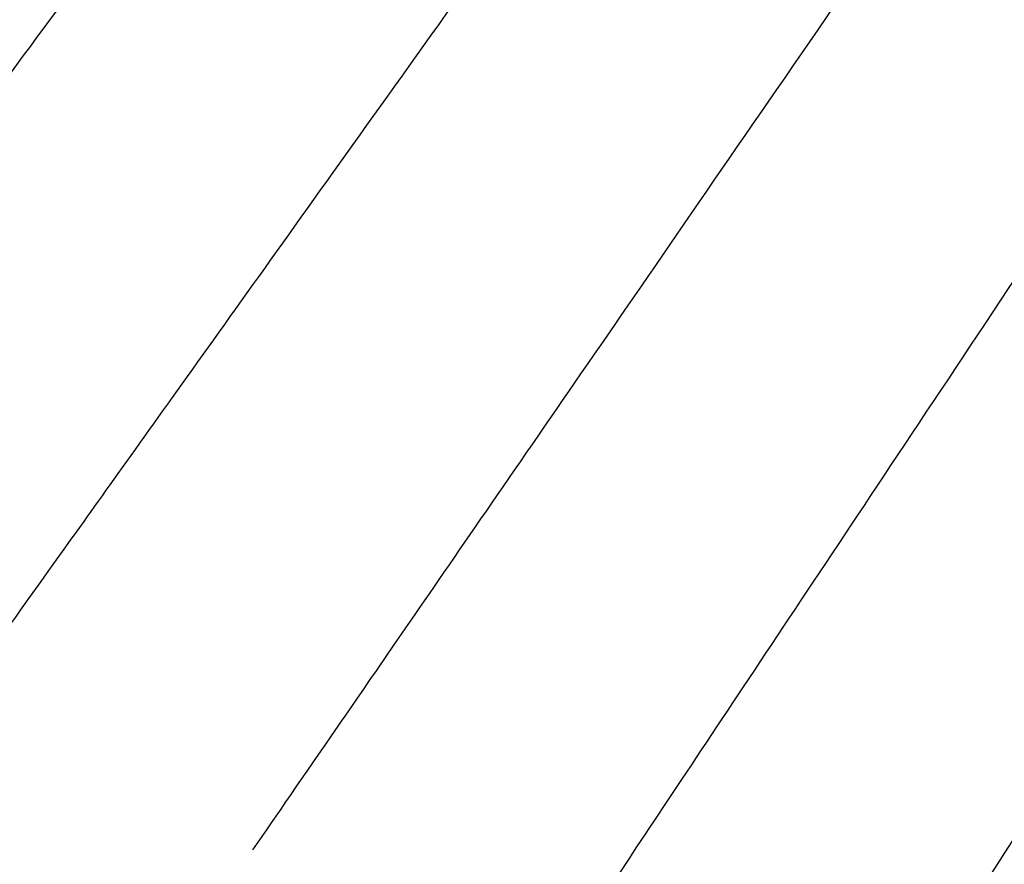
# Model space of a CAD drawing. Header units: millimetres. Extents: x -903 to 890, y -356 to 571.
# Tile 66 of 141: x -608.59 to -600.17, y -289.8 to -282.59. Entities that reach past the tile are written whole.
import ezdxf

# ---------------------------------------------------------------- set-up
doc = ezdxf.new("R2010")
doc.units = ezdxf.units.MM
doc.layers.add('Calque 03', color=7, linetype='Continuous', true_color=0x000000)

msp = doc.modelspace()

# ---------------------------------------------------------------- linework, layer by layer
at = {"layer": 'Calque 03'}
for points, weights in [([(-610.9406, -286.1174, 165.5473), (-604.9751, -278.056, 64.6269), (-536.5283, -185.562, 64.6269)], [1, 0.737277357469, 1]), ([(-608.7833, -287.9157, 165.5473), (-602.9465, -279.747, 64.6269), (-535.9766, -186.0219, 64.6269)], [1, 0.737277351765, 1]), ([(-606.5936, -289.6776, 165.5473), (-600.8875, -281.4037, 64.6269), (-535.4175, -186.4717, 64.6269)], [1, 0.737277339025, 1]), ([(-604.4404, -291.3499, 165.5473), (-598.8629, -282.9762, 64.6269), (-534.8673, -186.899, 64.6269)], [1, 0.737277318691, 1]), ([(-602.2706, -292.9769, 165.5473), (-596.8223, -284.5063, 64.6269), (-534.3105, -187.3165, 64.6269)], [1, 0.737277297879, 1])]:
    msp.add_rational_spline(points, weights, degree=2, dxfattribs=at)

doc.saveas('drawing.dxf')
